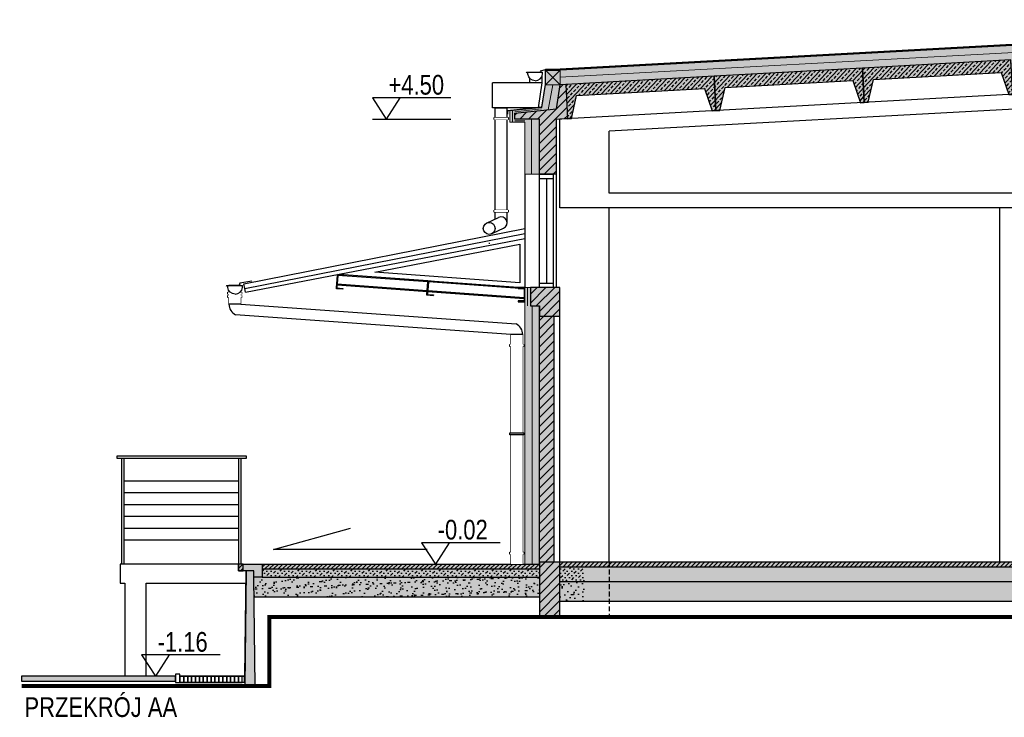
# Model space of a CAD drawing. Header units: millimetres. Extents: x 59331 to 112314, y -16110 to 34390.
# Tile 43 of 198: x 65969 to 66970, y 5064 to 5773. Entities that reach past the tile are written whole.
import ezdxf

# ---------------------------------------------------------------- set-up
doc = ezdxf.new("R2010")
doc.units = ezdxf.units.MM
doc.set_wipeout_variables(frame=1)
for name, pattern in [('DASHED', [0.75, 0.5, -0.25]), ('DASHEDX2', [38.1, 25.4, -12.7]), ('Kreska', [3, 1.5, -1.5])]:
    doc.linetypes.add(name, pattern=pattern)
for name, color, linetype in [('_HSA_HATCH_WYPEŁNIENIA_PRZEGRÓD', 205, 'Continuous'), ('_HSA_IZOLACJE', 181, 'Continuous'), ('_HSA_KOTY', 150, 'Continuous'), ('_HSA_OPIS', 43, 'Continuous'), ('_HSA_PRZERYWANE', 153, 'DASHEDX2'), ('_HSA_STOLARKA_ZEWNĘTRZNA', 132, 'Continuous'), ('_HSA_WIDOKOWE', 1, 'Continuous'), ('_HSA_WIDOKOWE_CIENKIE', 8, 'Continuous'), ('_HSA_ŚCIANY_CIENKIE', 2, 'Continuous'), ('_HSA_ŚCIANY_KONSTRUKCYJNE', 3, 'Continuous'), ('_HSA_ŚCIANY_MUROWANE', 4, 'Continuous')]:
    doc.layers.add(name, color=color, linetype=linetype)
doc.layers.add('_HSA_IZOLACJA_TERMICZNA', color=2, linetype='Continuous', lineweight=5)
doc.layers.add('A-sciany', color=254, linetype='Continuous', lineweight=30)
doc.layers.add('_HSA_POMOC', color=120, linetype='Continuous', plot=False)
doc.styles.add('Arial', font='Arial.ttf')
doc.styles.add('ARIAL_100', font='Arial.ttf', dxfattribs={"width": 0.8, "height": 20})
doc.linetypes.add('BATTING', pattern='A,0.00254,-2.54,[134,ltypeshp.shx,S=2.54,R=0,X=-2.54,Y=0],-5.08,[134,ltypeshp.shx,S=2.54,R=180,X=2.54,Y=0],-2.54', length=10.16254)

# ---------------------------------------------------------------- blocks, each defined once
blk = doc.blocks.new('*U103')
at = {"layer": '_HSA_HATCH_WYPEŁNIENIA_PRZEGRÓD', "ltscale": 10, "transparency": 33554687}
h = blk.add_hatch(dxfattribs=at)
h.set_pattern_fill('ANSI33', color=256, angle=-1.173)
h.set_pattern_definition([(43.827, (1, -1e-11), (-4.39727, 4.5811), []), (43.827, (5.489, -0.092), (-4.39727, 4.5811), [3.175, -1.5875])])
h.paths.add_polyline_path([(140.5, 23), (147, 0), (151, 0), (151, 35), (0, 35), (0, 0), (4, 0), (10.5, 23)])
at = {"ltscale": 10}
blk.add_lwpolyline([(4, 0), (10.5, 23), (140.5, 23), (147, 0), (151, 0), (151, 35), (0, 35), (0, 0), (4, 0)], dxfattribs=at)
blk = doc.blocks.new('*U104')
at = {"layer": '_HSA_IZOLACJE', "linetype": 'Kreska', "ltscale": 5, "const_width": 1}
blk.add_lwpolyline([(0, 0.5), (913.3, 0.5)], dxfattribs=at)
at = {"layer": '_HSA_IZOLACJE'}
for points in [[(0, 1), (913.3, 1)], [(0, 0), (913.3, 0)]]:
    blk.add_lwpolyline(points, dxfattribs=at)
blk = doc.blocks.new('A$Ca779d924')
blk.add_lwpolyline([(0, 0, 0.380516), (7.5, 6.7), (7.5, 7.6, -1), (9.2, 7.6)], format="xyb")
blk = doc.blocks.new('A$C0ff530e9')
blk.add_wipeout([(15.8, 0), (15.7, 0), (15.6, 0), (15.6, -0.1), (15.5, -0.1), (15.5, -0.1), (15.5, -0.1), (15.4, -0.1), (15.4, -0.1), (15.4, -0.1), (15.4, -0.2), (15.3, -0.2), (15.3, -0.2), (15.3, -0.2), (15.2, -0.3), (15.2, -0.3), (15.2, -0.3), (15.2, -0.3), (15.2, -0.4), (15.1, -0.4), (15.1, -0.4), (15.1, -0.4), (15.1, -0.5), (15.1, -0.5), (15.1, -0.5), (15.1, -0.5), (15.1, -0.5), (15.1, -0.5), (15, -0.6), (15, -0.6), (15, -0.7), (15, -0.7), (15, -0.8), (15, -0.8), (14.9, -1.8), (14.9, -2), (14.9, -2.4), (14.8, -2.5), (14.8, -2.7), (14.7, -2.9), (14.7, -3.1), (14.6, -3.3), (14.5, -3.5), (14.5, -3.8), (14.4, -4), (14.3, -4.2), (14.2, -4.4), (14.1, -4.6), (14, -4.8), (13.8, -5), (13.6, -5.3), (13.4, -5.6), (13.2, -5.8), (13, -6.1), (12.8, -6.3), (12.5, -6.6), (12.1, -6.9), (11.9, -7.1), (11.5, -7.3), (11.3, -7.5), (11, -7.6), (10.7, -7.8), (10.3, -7.9), (9.9, -8.1), (9.4, -8.2), (9, -8.3), (8.8, -8.4), (8.4, -8.4), (8, -8.5), (7.7, -8.5), (7.5, -8.5), (7.5, -8.5), (7.1, -8.5), (6.8, -8.5), (6.5, -8.4), (6.3, -8.4), (6, -8.4), (5.6, -8.3), (5.4, -8.2), (5.2, -8.2), (5, -8.1), (4.7, -8), (4.5, -7.9), (4.2, -7.7), (3.9, -7.6), (3.6, -7.4), (3.4, -7.3), (3.1, -7.1), (2.8, -6.9), (2.6, -6.7), (2.5, -6.6), (2.2, -6.4), (2.1, -6.2), (1.9, -6), (1.8, -5.9), (1.6, -5.7), (1.5, -5.5), (1.3, -5.3), (1.2, -5.1), (1, -4.8), (0.9, -4.6), (0.7, -4.2), (0.5, -3.9), (0.4, -3.7), (0.3, -3.3), (0.3, -3.1), (0.2, -2.9), (0.1, -2.6), (0.1, -2.5), (0.1, -2.2), (0, -2.1), (0, -1.8), (0, -1.7), (0, -1.7), (0, -0.5), (0, -0.3), (0, -0.2), (0, -0.1), (0, -0.1), (0, 0), (0, 0)])
blk.add_line((15.8, 0), (0, 0))
blk.add_lwpolyline([(7.5, -8.5, -0.380516), (0, -1.8), (0, 0)], format="xyb")
blk.add_blockref('A$Ca779d924', (7.5, -8.5))
blk = doc.blocks.new('*U105')
at = {"layer": '_HSA_IZOLACJE', "linetype": 'Kreska', "ltscale": 5, "const_width": 1}
blk.add_lwpolyline([(0, 0.5), (15.1, 0.5)], dxfattribs=at)
at = {"layer": '_HSA_IZOLACJE'}
for points in [[(0, 1), (15.1, 1)], [(0, 0), (15.1, 0)]]:
    blk.add_lwpolyline(points, dxfattribs=at)
blk = doc.blocks.new('*U59')
for points in [[(-6, 0), (6, 0), (6, -18.7), (-6, -18.7)], [(-7, -8.7), (7, -8.7), (7, -6.7), (-7, -6.7)], [(-7, -12), (7, -12), (7, -10), (-7, -10)]]:
    blk.add_lwpolyline(points, close=True)
blk.add_wipeout([(-6, 0), (6, 0), (6, -18.7), (-6, -18.7)])
blk.add_wipeout([(-7, -6.7), (7, -6.7), (7, -8.7), (-7, -8.7)])
blk.add_wipeout([(-7, -10), (7, -10), (7, -12), (-7, -12)])
blk = doc.blocks.new('KOTA')
for p in [(-28, 43.4), (28, 43.4)]:
    blk.add_line(p, (0, 0))
blk.add_lwpolyline([(131.6, 43.4), (-28, 43.4)])
at = {"style": 'Arial', "width": 0.8}
blk.add_attdef('0000', (4.6, 49.9), '', height=40, dxfattribs=at)
blk = doc.blocks.new('*U71')
for points in [[(-6, 0), (6, 0), (6, -233.2), (-6, -233.2)], [(-7, -12), (7, -12), (7, -10), (-7, -10)], [(-7, -223.2), (7, -223.2), (7, -221.2), (-7, -221.2)]]:
    blk.add_lwpolyline(points, close=True)
blk.add_wipeout([(-6, 0), (6, 0), (6, -233.2), (-6, -233.2)])
for points in [[(-7, -10), (7, -10), (7, -12), (-7, -12)], [(-7, -100), (7, -100), (7, -102), (-7, -102)], [(-7, -221.2), (7, -221.2), (7, -223.2), (-7, -223.2)]]:
    blk.add_wipeout(points)
blk.add_lwpolyline([(-7, -102), (7, -102), (7, -100), (-7, -100)], close=True)
blk = doc.blocks.new('A$C2e3f5ed8')
blk.add_wipeout([(12, 0), (0, 0), (-279.8, 20.2), (-280.4, 20.5), (-281.1, 20.9), (-281.6, 21.3), (-282.1, 21.7), (-282.5, 21.9), (-282.7, 22.2), (-283, 22.4), (-283.4, 22.9), (-283.8, 23.2), (-284, 23.5), (-284.2, 23.8), (-284.4, 24), (-284.6, 24.3), (-284.8, 24.6), (-284.9, 24.8), (-285.1, 25.2), (-285.3, 25.6), (-285.5, 25.9), (-285.7, 26.3), (-285.9, 26.8), (-286, 27.2), (-286.1, 27.5), (-286.1, 27.5), (-286.2, 27.8), (-286.2, 28), (-286.3, 28.3), (-286.3, 28.3), (-286.4, 28.7), (-286.5, 29), (-286.5, 29.3), (-286.5, 29.5), (-286.6, 29.7), (-286.6, 30), (-286.6, 30.3), (-286.6, 30.6), (-286.6, 30.8), (-286.6, 31), (-274.6, 31), (5.2, 10.8), (5.7, 10.6), (6, 10.4), (6.7, 9.9), (6.7, 9.9), (7.3, 9.5), (7.6, 9.3), (7.6, 9.3), (7.8, 9.2), (8, 9), (8.2, 8.8), (8.3, 8.7), (8.4, 8.5), (8.6, 8.4), (8.7, 8.2), (8.9, 8.1), (9.1, 7.9), (9.2, 7.7), (9.5, 7.4), (9.7, 7.1), (9.9, 6.8), (10, 6.6), (10.2, 6.4), (10.3, 6.2), (10.4, 5.9), (10.5, 5.7), (10.6, 5.6), (10.8, 5.3), (10.9, 5.1), (10.9, 4.9), (11, 4.8), (11.1, 4.5), (11.2, 4.3), (11.4, 3.7), (11.5, 3.4), (11.6, 3.2), (11.7, 2.9), (11.7, 2.7), (11.8, 2.3), (11.9, 1.9), (11.9, 1.5), (11.9, 1.3), (12, 1.1), (12, 0.8), (12, 0.6), (12, 0.4), (12, 0.2)])
for p, q in [((-274.6, 31), (-286.6, 31)), ((-274.6, 31), (5.2, 10.8)), ((0, 0), (-279.8, 20.2)), ((12, 0), (0, 0))]:
    blk.add_line(p, q)
for centre, start, end in [((-274.6, 31), 180, 244.4548), ((0, 0), 0, 64.4548)]:
    blk.add_arc(centre, 12, start, end)
blk = doc.blocks.new('*U346')
at = {"layer": '_HSA_POMOC'}
for p, q in [((-12.6, -137.6), (-11.6, -137.6)), ((-12.1, -137.1), (-12.1, -138.1))]:
    blk.add_line(p, q, dxfattribs=at)
blk.add_wipeout([(-6, 0), (6, 0), (6, -116.9), (6, -117.3), (5.9, -117.7), (5.9, -118.1), (5.8, -118.5), (5.7, -118.9), (5.5, -119.3), (5.3, -119.8), (5.1, -120.1), (4.9, -120.4), (4.6, -120.8), (4.4, -121), (4, -121.4), (3.7, -121.6), (3.4, -121.9), (3.1, -122.1), (2.7, -122.3), (2.6, -122.4), (-9.5, -128), (-9.8, -128.2), (-10.3, -128.3), (-10.7, -128.5), (-11.2, -128.5), (-11.6, -128.6), (-12.1, -128.6), (-12.6, -128.6), (-13, -128.6), (-13.6, -128.4), (-13.9, -128.3), (-14.2, -128.2), (-14.7, -128), (-14.9, -127.9), (-15.2, -127.7), (-15.6, -127.5), (-15.8, -127.3), (-16.1, -127.1), (-16.3, -126.9), (-16.6, -126.6), (-16.8, -126.3), (-17.1, -126), (-17.3, -125.6), (-17.4, -125.3), (-17.6, -125), (-17.7, -124.7), (-17.8, -124.4), (-17.9, -124.1), (-18, -123.7), (-18.1, -123.4), (-18.1, -123), (-18.1, -122.6), (-18.1, -122.4), (-18.1, -122), (-18, -121.6), (-18, -121.3), (-17.8, -120.9), (-17.7, -120.6), (-17.6, -120.2), (-17.5, -120), (-17.3, -119.6), (-17, -119.2), (-16.9, -119), (-16.6, -118.7), (-16.4, -118.5), (-16.1, -118.2), (-16, -118), (-15.8, -117.9), (-15.5, -117.7), (-15.2, -117.5), (-15.1, -117.4), (-14.9, -117.3), (-14.9, -117.3), (-6, -113.1)])
for p, q in [((-6, 0), (6, 0)), ((6, -116.9), (6, 0)), ((-6, -113.1), (-6, 0)), ((-14.7, -117.2), (-2.6, -111.5)), ((2.6, -122.4), (-9.5, -128))]:
    blk.add_line(p, q)
for points in [[(-7, -10), (7, -10), (7, -12), (-7, -12)], [(-7, -103.9), (7, -103.9), (7, -105.9), (-7, -105.9)]]:
    blk.add_lwpolyline(points, close=True)
blk.add_circle((-12.1, -122.6), 6)
blk.add_arc((0, -116.9), 6, 295.1878, 115.1878)
for points in [[(-7, -12), (-7, -10), (7, -10), (7, -12)], [(-7, -105.9), (-7, -103.9), (7, -103.9), (7, -105.9)]]:
    blk.add_wipeout(points)

msp = doc.modelspace()

# ---------------------------------------------------------------- hatches: boundary and pattern name
at = {"layer": '_HSA_HATCH_WYPEŁNIENIA_PRZEGRÓD', "true_color": 0x969696}
for points in [[(66503.56, 5721.97), (66503.56, 5707.18), (66518.61, 5707.18), (66524.11, 5707.48), (66526.02, 5672.53), (66530.01, 5672.75), (66535.25, 5696.07), (66665.05, 5703.19), (66672.8, 5680.58), (66680.79, 5681.01), (66686.02, 5704.34), (66815.83, 5711.45), (66823.57, 5688.84), (66831.56, 5689.28), (66836.79, 5712.6), (66966.6, 5719.71), (66974.35, 5697.1), (66982.34, 5697.54), (66987.57, 5720.86), (67117.37, 5727.97), (67125.12, 5705.36), (67133.11, 5705.8), (67138.34, 5729.12), (67268.15, 5736.23), (67275.9, 5713.62), (67283.88, 5714.06), (67289.12, 5737.38), (67418.92, 5744.5), (67426.67, 5721.89), (67430.66, 5722.11), (67434.66, 5721.89), (67442.41, 5744.5), (67572.21, 5737.38), (67577.44, 5714.06), (67585.43, 5713.62), (67593.18, 5736.23), (67722.99, 5729.12), (67728.22, 5705.8), (67736.21, 5705.36), (67743.95, 5727.97), (67873.76, 5720.86), (67878.99, 5697.54), (67886.98, 5697.1), (67894.73, 5719.71), (68024.53, 5712.6), (68029.76, 5689.28), (68037.75, 5688.84), (68045.5, 5711.45), (68175.31, 5704.34), (68180.54, 5681.01), (68188.53, 5680.58), (68196.28, 5703.19), (68326.08, 5696.07), (68331.31, 5672.75), (68335.31, 5672.53), (68337.22, 5707.48), (68342.71, 5707.18), (68357.76, 5707.18), (68357.76, 5721.97), (68342.71, 5721.97), (68342.73, 5722.2), (68342.61, 5722.21), (67430.66, 5772.18), (66518.61, 5722.17), (66518.61, 5721.97)], [(66524.11, 5707.48), (66518.61, 5707.18), (66503.56, 5707.18), (66503.52, 5707.19), (66499.75, 5684.1), (66467.5, 5680.65), (66467.5, 5669.11), (66482.5, 5669.11), (66482.5, 5616.11), (66514.84, 5616.11), (66514.84, 5671.92), (66526.02, 5672.53)], [(66518.22, 5222.11), (66512.5, 5222.11), (66512.5, 5472.11), (66518.22, 5472.11), (66518.22, 5501.11), (66482.5, 5501.11), (66482.5, 5220.11), (66191.49, 5220.11), (66191.49, 5213.08), (66199.41, 5213.08), (66198.07, 5096.37), (66208.69, 5096.25), (66207.58, 5186.81), (66497.5, 5186.81), (66497.5, 5166.25), (66518.22, 5166.25)], [(68343.11, 5222.11), (66518.22, 5222.11), (66518.22, 5182.11), (68343.11, 5182.12)]]:
    msp.add_hatch(color=252, dxfattribs=at).paths.add_polyline_path(points)
at = {"layer": '_HSA_HATCH_WYPEŁNIENIA_PRZEGRÓD'}
h = msp.add_hatch(dxfattribs=at)
h.set_pattern_fill('ANSI31', color=256, scale=2, angle=-1e-13, style=0)
h.paths.add_polyline_path([(66514.84, 5671.92), (66526.02, 5672.53), (66524.11, 5707.48), (66518.61, 5707.18), (66514.92, 5682.71), (66472.5, 5678.17), (66472.5, 5672.11), (66497.5, 5672.11), (66497.5, 5616.11), (66514.84, 5616.11)])
h.paths.add_polyline_path([(66518.22, 5501.11), (66488.22, 5501.11), (66488.22, 5482.42), (66497.5, 5482.42), (66497.5, 5472.11), (66518.22, 5472.11)])
h.paths.add_polyline_path([(66512.5, 5472.11), (66497.5, 5472.11), (66497.5, 5222.11), (66512.5, 5222.11)])
h.paths.add_polyline_path([(66518.22, 5222.11), (66497.5, 5222.11), (66497.5, 5166.25), (66518.22, 5166.25)])
h.paths.add_polyline_path([(68359.18, 5222.11), (68343.11, 5222.11), (68343.11, 5166.25), (68359.18, 5166.25)])
h.paths.add_polyline_path([(68365.5, 5492.11), (68351.5, 5492.11), (68343.11, 5492.11), (68343.11, 5222.11), (68359.18, 5222.11), (68365.5, 5222.11)])
h.paths.add_polyline_path([(68365.5, 5672.11), (68388.83, 5672.11), (68388.83, 5678.17), (68346.41, 5682.71), (68342.71, 5707.18), (68337.22, 5707.48), (68335.31, 5672.53), (68343.11, 5672.11), (68343.11, 5612.11), (68365.5, 5612.11)])
h = msp.add_hatch(dxfattribs=at)
h.set_pattern_fill('ANSI31', color=256, style=0)
h.paths.add_polyline_path([(66196.3, 5220.11), (66191.49, 5220.11), (66191.49, 5213.08), (66196.3, 5213.08)])
h = msp.add_hatch(dxfattribs=at)
h.set_pattern_fill('ANSI31', color=256, style=0)
h.set_pattern_definition([(45, (34397.3626, -6593.4062), (-2.24506403, 2.24506403), [])])
h.paths.add_polyline_path([(66497.5, 5220.11), (66215.59, 5220.11), (66215.59, 5215.11), (66497.5, 5215.11)])
h = msp.add_hatch(dxfattribs=at)
h.set_pattern_fill('MUDST', color=256, scale=0.5, angle=45, style=0)
h.paths.add_polyline_path([(66497.5, 5215.11), (66215.59, 5215.11), (66215.59, 5206.81), (66497.5, 5206.81)])
h = msp.add_hatch(dxfattribs=at)
h.set_pattern_fill('ANSI31', color=256, style=0)
h.set_pattern_definition([(45, (37136.1902, -6593.4062), (-2.24506403, 2.24506403), [])])
h.paths.add_polyline_path([(68343.11, 5222.11), (66518.22, 5222.11), (66518.22, 5217.11), (68343.11, 5217.11)])
h = msp.add_hatch(dxfattribs=at)
h.set_pattern_fill('MUDST', color=256, scale=0.5, angle=45, style=0)
h.paths.add_polyline_path([(66543.22, 5217.11), (66518.22, 5217.11), (66518.22, 5202.11), (66543.22, 5202.11)])
h = msp.add_hatch(dxfattribs=at)
h.set_pattern_fill('MUDST', color=256, scale=0.5, angle=45, style=0)
h.paths.add_polyline_path([(68343.11, 5217.11), (66543.22, 5217.11), (66543.22, 5202.11), (68343.11, 5202.11)])
h = msp.add_hatch(dxfattribs=at)
h.set_pattern_fill('AR-SAND', color=256, scale=0.2, angle=45, style=0)
h.set_pattern_definition([(82.5, (34397.363, -6593.406), (-7.147627, 6.6950698), [0, -7.7216, 0, -8.636, 0, -8.255]), (52.5, (34397.363, -6593.406), (-3.7802186, 16.494657), [0, -4.1656, 0, -6.9596, 0, -2.667]), (12.5, (34392.944, -6597.8245), (11.1659965, 11.2066462), [0, -2.54, 0, -9.144, 0, -11.938]), (2.5, (34392.944, -6597.825), (7.645622, 13.9510156), [0, -1.27, 0, -5.9944, 0, -6.858])])
h.paths.add_polyline_path([(66497.5, 5206.81), (66215.59, 5206.81), (66207.33, 5206.81), (66207.58, 5186.81), (66497.5, 5186.81)])
h = msp.add_hatch(dxfattribs=at)
h.set_pattern_fill('AR-SAND', color=256, scale=0.2, angle=45, style=0)
h.set_pattern_definition([(82.5, (66534.4224, 5193.686), (-7.1476, 6.695), [0, -7.7216, 0, -8.636, 0, -8.255]), (52.5, (66534.422, 5193.686), (-3.78, 16.495), [0, -4.1656, 0, -6.9596, 0, -2.667]), (12.5, (66530.004, 5189.268), (11.166, 11.2066), [0, -2.54, 0, -9.144, 0, -11.938]), (2.5, (66530.004, 5189.268), (7.646, 13.951), [0, -1.27, 0, -5.9944, 0, -6.858])])
h.paths.add_polyline_path([(66543.22, 5202.11), (66518.22, 5202.11), (66518.22, 5182.11), (66543.22, 5182.11)])
h = msp.add_hatch(dxfattribs=at)
h.set_pattern_fill('AR-SAND', color=256, scale=0.2, angle=45, style=0)
h.set_pattern_definition([(82.5, (37136.19, -6593.406), (-7.147627, 6.6950698), [0, -7.7216, 0, -8.636, 0, -8.255]), (52.5, (37136.19, -6593.406), (-3.7802186, 16.494657), [0, -4.1656, 0, -6.9596, 0, -2.667]), (12.5, (37131.772, -6597.8245), (11.1659965, 11.2066462), [0, -2.54, 0, -9.144, 0, -11.938]), (2.5, (37131.772, -6597.825), (7.645622, 13.9510156), [0, -1.27, 0, -5.9944, 0, -6.858])])
h.paths.add_polyline_path([(68343.11, 5202.11), (66543.22, 5202.11), (66543.22, 5182.11), (68343.11, 5182.11)])
at = {"layer": '_HSA_WIDOKOWE', "ltscale": 10}
h = msp.add_hatch(color=256, dxfattribs=at)
h.dxf.hatch_style = 1
h.paths.add_polyline_path([(65971.3, 5106.11), (65971.3, 5101.11), (66127.7, 5101.11), (66127.7, 5106.11)])

# ---------------------------------------------------------------- linework, layer by layer
at = {"layer": '_HSA_IZOLACJA_TERMICZNA'}
for p, q in [((66514.37, 5721.97), (67430.66, 5772.18)), ((66482.5, 5616.11), (66482.5, 5669.11)), ((66497.5, 5616.11), (66482.5, 5616.11)), ((66482.5, 5501.11), (66488.22, 5501.11))]:
    msp.add_line(p, q, dxfattribs=at)
at = {"layer": '_HSA_IZOLACJA_TERMICZNA', "color": 8, "linetype": 'BATTING', "ltscale": 0.6}
for p, q in [((66518.3, 5714.67), (67430.66, 5764.67)), ((66506.16, 5681.72), (66511.02, 5707.18)), ((66489.5, 5616.11), (66489.5, 5672.11)), ((66490, 5482.42), (66490, 5220.11))]:
    msp.add_line(p, q, dxfattribs=at)
at = {"layer": '_HSA_IZOLACJA_TERMICZNA', "color": 8, "linetype": 'BATTING', "ltscale": 0.2}
for p, q in [((66470, 5669.11), (66470, 5680.92)), ((66485.36, 5482.42), (66485.36, 5501.11))]:
    msp.add_line(p, q, dxfattribs=at)
at = {"layer": '_HSA_IZOLACJA_TERMICZNA', "color": 8, "linetype": 'BATTING', "ltscale": 0.12}
for p, q in [((66472.5, 5679.68), (66499.49, 5682.57)), ((66482.5, 5670.61), (66472.5, 5670.61))]:
    msp.add_line(p, q, dxfattribs=at)
at = {"layer": '_HSA_IZOLACJA_TERMICZNA'}
msp.add_lwpolyline([(66503.56, 5707.18), (66518.61, 5707.18), (66518.61, 5721.97), (66503.56, 5721.97)], close=True, dxfattribs=at)
at = {"layer": '_HSA_KOTY'}
msp.add_line((66327.7, 5672.11), (66407.5, 5672.11), dxfattribs=at)
at = {"layer": '_HSA_OPIS'}
msp.add_lwpolyline([(66383.35, 5234.93), (66227.35, 5234.93), (66305.35, 5256.49)], dxfattribs=at)
at = {"layer": '_HSA_PRZERYWANE', "const_width": 4}
msp.add_lwpolyline([(65971.3, 5096.25), (66222.94, 5096.25), (66222.94, 5166.25), (68484.29, 5166.25)], dxfattribs=at)
at = {"layer": '_HSA_STOLARKA_ZEWNĘTRZNA'}
msp.add_line((66504.5, 5611.62), (66504.5, 5505.59), dxfattribs=at)
for points in [[(66497.5, 5616.11), (66511.5, 5616.11), (66511.5, 5501.11), (66497.5, 5501.11)], [(66511.5, 5611.62), (66497.5, 5611.62), (66497.5, 5616.11), (66511.5, 5616.11)], [(66511.5, 5501.11), (66497.5, 5501.11), (66497.5, 5505.59), (66511.5, 5505.59)]]:
    msp.add_lwpolyline(points, close=True, dxfattribs=at)
at = {"layer": '_HSA_WIDOKOWE', "ltscale": 10}
for p, q in [((66482.5, 5616.11), (66482.5, 5501.11)), ((66514.84, 5501.11), (66514.84, 5616.11)), ((66568.22, 5222.11), (66568.22, 5582.11)), ((66330.33, 5516.62), (66477.5, 5544.97)), ((66477.5, 5544.97), (66477.5, 5506)), ((66384.01, 5506.73), (66292.64, 5513.32)), ((66384.08, 5507.73), (66298.74, 5513.88)), ((66477.5, 5506), (66330.33, 5516.62)), ((66383.29, 5496.75), (66291.92, 5503.34)), ((66383.36, 5497.75), (66292, 5504.34)), ((66481.95, 5499.67), (66384.55, 5506.69)), ((66475.91, 5501.11), (66390.66, 5507.25)), ((66481.95, 5489.64), (66383.83, 5496.72)), ((66481.95, 5490.64), (66383.91, 5497.71)), ((66518.22, 5222.11), (66518.22, 5472.11)), ((66127.7, 5106.11), (66127.7, 5100.11)), ((66197.7, 5106.11), (66132.11, 5106.11))]:
    msp.add_line(p, q, dxfattribs=at)
for points in [[(66518.61, 5722.17), (66503.36, 5722.17), (66503.36, 5707.2), (66499.57, 5684.28), (66464.87, 5680.57), (66464.87, 5677.22), (66465.62, 5679.79)], [(66518.61, 5722.17), (66503.36, 5722.17), (66498.11, 5720.77), (66499.85, 5717.83)]]:
    msp.add_lwpolyline(points, dxfattribs=at)
at = {"layer": '_HSA_WIDOKOWE', "linetype": 'DASHED', "ltscale": 10}
msp.add_lwpolyline([(66568.22, 5222.11), (66568.22, 5166.25)], dxfattribs=at)
at = {"layer": '_HSA_WIDOKOWE', "ltscale": 10}
for points in [[(65971.3, 5101.11), (66127.7, 5101.11), (66127.7, 5106.11), (65971.3, 5106.11)], [(66127.7, 5099.77), (66132.11, 5099.77), (66132.11, 5108.07), (66127.7, 5108.07)], [(66132.11, 5106.11), (66197.7, 5106.11), (66197.7, 5099.77), (66132.11, 5099.77)], [(66132.11, 5099.77), (66136.07, 5099.77), (66136.07, 5106.11), (66132.11, 5106.11)], [(66136.07, 5099.77), (66140.03, 5099.77), (66140.03, 5106.11), (66136.07, 5106.11)], [(66140.03, 5099.77), (66143.99, 5099.77), (66143.99, 5106.11), (66140.03, 5106.11)], [(66143.99, 5099.77), (66147.95, 5099.77), (66147.95, 5106.11), (66143.99, 5106.11)], [(66147.95, 5099.77), (66151.91, 5099.77), (66151.91, 5106.11), (66147.95, 5106.11)], [(66151.91, 5099.77), (66155.88, 5099.77), (66155.88, 5106.11), (66151.91, 5106.11)], [(66155.88, 5099.77), (66159.84, 5099.77), (66159.84, 5106.11), (66155.88, 5106.11)], [(66159.84, 5099.77), (66163.8, 5099.77), (66163.8, 5106.11), (66159.84, 5106.11)], [(66163.8, 5099.77), (66167.76, 5099.77), (66167.76, 5106.11), (66163.8, 5106.11)], [(66167.76, 5099.77), (66171.72, 5099.77), (66171.72, 5106.11), (66167.76, 5106.11)], [(66171.72, 5099.77), (66175.68, 5099.77), (66175.68, 5106.11), (66171.72, 5106.11)], [(66175.68, 5099.77), (66179.64, 5099.77), (66179.64, 5106.11), (66175.68, 5106.11)], [(66179.64, 5099.77), (66183.6, 5099.77), (66183.6, 5106.11), (66179.64, 5106.11)], [(66183.6, 5099.77), (66187.57, 5099.77), (66187.57, 5106.11), (66183.6, 5106.11)], [(66187.57, 5099.77), (66191.53, 5099.77), (66191.53, 5106.11), (66187.57, 5106.11)], [(66191.53, 5099.77), (66195.49, 5099.77), (66195.49, 5106.11), (66191.53, 5106.11)], [(66197.7, 5106.11), (66197.71, 5106.11), (66197.71, 5100.27), (66197.7, 5100.27)]]:
    msp.add_lwpolyline(points, close=True, dxfattribs=at)
at = {"layer": '_HSA_WIDOKOWE_CIENKIE', "ltscale": 10}
for p, q in [((66487.28, 5715.6), (66487.28, 5708.93)), ((66499.76, 5716.66), (66499.76, 5708.93)), ((67430.66, 5722.11), (66518.22, 5672.11)), ((67430.66, 5707.08), (66568.22, 5659.82)), ((66518.22, 5582.11), (66518.22, 5672.11)), ((66568.22, 5597.11), (66568.22, 5659.82)), ((68293.11, 5597.11), (66568.22, 5597.11)), ((68343.11, 5582.11), (66518.22, 5582.11)), ((66965.36, 5222.11), (66965.36, 5582.11))]:
    msp.add_line(p, q, dxfattribs=at)
at = {"layer": '_HSA_WIDOKOWE_CIENKIE'}
for p, q in [((66073.09, 5220.11), (66073.09, 5327.31)), ((66075.09, 5327.31), (66075.09, 5220.11)), ((66191.89, 5220.11), (66191.89, 5327.31)), ((66193.89, 5327.31), (66193.89, 5220.11)), ((66191.89, 5304.36), (66075.37, 5304.36)), ((66191.89, 5292.36), (66075.37, 5292.36)), ((66191.89, 5280.36), (66075.37, 5280.36)), ((66191.89, 5268.36), (66075.37, 5268.36)), ((66191.89, 5256.36), (66075.37, 5256.36)), ((66191.89, 5244.36), (66075.37, 5244.36)), ((66196.3, 5220.11), (66071.3, 5220.11)), ((66071.3, 5220.11), (66071.3, 5200.62)), ((66071.3, 5200.62), (66076.3, 5200.62)), ((66076.3, 5200.62), (66076.3, 5106.11)), ((66097.97, 5106.11), (66097.97, 5200.62)), ((66097.97, 5200.62), (66199.27, 5200.62))]:
    msp.add_line(p, q, dxfattribs=at)
msp.add_lwpolyline([(66068.3, 5330.11), (66199.31, 5330.11), (66199.31, 5327.31), (66068.3, 5327.31)], close=True, dxfattribs=at)
at = {"layer": '_HSA_ŚCIANY_CIENKIE'}
for p, q in [((66298.74, 5513.88), (66292.17, 5514.35)), ((66390.66, 5507.25), (66384.08, 5507.73)), ((66207.33, 5213.08), (66191.49, 5213.08)), ((66196.3, 5220.11), (66215.59, 5220.11)), ((66198.97, 5213.08), (66197.7, 5106.11)), ((66199.41, 5213.08), (66198.07, 5096.25)), ((66207.33, 5206.81), (66207.33, 5213.08)), ((66215.59, 5220.11), (66497.5, 5220.11)), ((66215.59, 5220.11), (66215.59, 5206.81)), ((66215.59, 5215.11), (66497.5, 5215.11)), ((68343.11, 5222.11), (66518.22, 5222.11)), ((68343.11, 5217.11), (66518.22, 5217.11)), ((66215.59, 5206.81), (66207.33, 5206.81)), ((66208.69, 5096.25), (66207.33, 5206.81)), ((66215.59, 5206.81), (66497.5, 5206.81)), ((68343.11, 5202.11), (66518.22, 5202.11)), ((66207.58, 5186.81), (66497.5, 5186.81)), ((68343.11, 5182.11), (66518.22, 5182.11))]:
    msp.add_line(p, q, dxfattribs=at)
for points in [[(66292.11, 5513.5), (66292.65, 5513.46), (66291.73, 5500.64), (66291.18, 5500.68)], [(66292.17, 5514.35), (66298.74, 5513.88), (66298.68, 5513.03), (66292.11, 5513.5)], [(66384.02, 5506.88), (66384.56, 5506.84), (66383.64, 5494.01), (66383.1, 5494.05)], [(66384.08, 5507.73), (66390.66, 5507.25), (66390.59, 5506.4), (66384.02, 5506.88)], [(66291.18, 5500.68), (66297.76, 5500.2), (66297.7, 5499.35), (66291.12, 5499.83)], [(66383.1, 5494.05), (66389.67, 5493.58), (66389.61, 5492.73), (66383.04, 5493.2)], [(66482.5, 5501.11), (66475.91, 5501.11), (66475.91, 5500.25), (66482.5, 5500.25)], [(66482.5, 5500.25), (66481.95, 5500.25), (66481.95, 5487.39), (66482.5, 5487.39)], [(66482.5, 5487.39), (66475.91, 5487.39), (66475.91, 5486.54), (66482.5, 5486.54)], [(66196.3, 5220.11), (66191.49, 5220.11), (66191.49, 5213.08), (66196.3, 5213.08)]]:
    msp.add_lwpolyline(points, close=True, dxfattribs=at)
at = {"layer": '_HSA_ŚCIANY_MUROWANE'}
for p, q in [((66514.92, 5682.71), (66518.61, 5707.18)), ((66524.11, 5707.48), (66518.61, 5707.18)), ((66472.5, 5678.17), (66514.92, 5682.71)), ((66472.5, 5672.11), (66472.5, 5678.17)), ((66497.5, 5672.11), (66472.5, 5672.11)), ((66497.5, 5616.11), (66497.5, 5672.11)), ((66526.02, 5672.53), (66514.84, 5671.92)), ((66514.84, 5616.11), (66514.84, 5671.92)), ((66514.84, 5616.11), (66497.5, 5616.11)), ((66497.5, 5222.11), (66497.5, 5482.42)), ((66512.5, 5222.11), (66512.5, 5472.11)), ((66497.5, 5220.11), (66497.5, 5222.11)), ((66497.5, 5222.11), (66497.5, 5166.25)), ((66518.22, 5222.11), (66497.5, 5222.11)), ((66518.22, 5166.25), (66518.22, 5222.11))]:
    msp.add_line(p, q, dxfattribs=at)
msp.add_lwpolyline([(66497.5, 5472.11), (66518.22, 5472.11), (66518.22, 5501.11), (66488.22, 5501.11), (66488.22, 5482.42), (66497.5, 5482.42), (66497.5, 5472.11)], dxfattribs=at)
at = {"layer": 'A-sciany', "color": 0}
msp.add_line((66191.49, 5213.08), (66191.49, 5220.11), dxfattribs=at)

# ---------------------------------------------------------------- block references
at = {"layer": '_HSA_IZOLACJE'}
for name, p, rotation in [('*U104', (66518.72, 5722.21), 3.136544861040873), ('*U105', (66503.56, 5721.97), 7.113791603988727e-10)]:
    msp.add_blockref(name, p, dxfattribs=dict(at, rotation=rotation))
at = {"layer": '_HSA_KOTY', "xscale": 0.5, "yscale": 0.5, "zscale": 0.5}
for p, values in [((66341.7, 5672.11), {'0000': '+4.50'}), ((66391.7, 5220.11), {'0000': '-0.02'}), ((66107.14, 5106.11), {'0000': '-1.16'})]:
    msp.add_blockref('KOTA', p, dxfattribs=at).add_auto_attribs(values)
at = {"layer": '_HSA_ŚCIANY_KONSTRUKCYJNE', "rotation": 3.136544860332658}
for p in [(66676.79, 5680.8), (66827.57, 5689.06), (66526.02, 5672.53)]:
    msp.add_blockref('*U103', p, dxfattribs=at)

# ---------------------------------------------------------------- texts
at = {"layer": '_HSA_OPIS', "insert": (65974.12, 5084.74), "char_height": 20, "attachment_point": 1, "style": 'ARIAL_100'}
msp.add_mtext_dynamic_manual_height_columns('PRZEKRÓJ AA', width=1283.5654, gutter_width=100, heights=[0], dxfattribs=at)

# ---------------------------------------------------------------- next in the draw order: block references
at = {"layer": '_HSA_WIDOKOWE_CIENKIE', "xscale": -1}
for name, p in [('*U59', (66187.86, 5502.98)), ('*U71', (66474.48, 5453.27))]:
    msp.add_blockref(name, p, dxfattribs=at)
at = {"layer": '_HSA_ŚCIANY_CIENKIE', "xscale": -1}
msp.add_blockref('A$C0ff530e9', (66500.69, 5719.73), dxfattribs=at)

# ---------------------------------------------------------------- next in the draw order: linework, layer by layer
at = {"layer": '_HSA_IZOLACJA_TERMICZNA'}
for p, q in [((66503.56, 5721.97), (66518.61, 5707.18)), ((66503.56, 5707.18), (66518.61, 5721.97)), ((66499.75, 5684.1), (66503.56, 5707.44))]:
    msp.add_line(p, q, dxfattribs=at)
at = {"layer": '_HSA_WIDOKOWE', "ltscale": 10}
msp.add_line((66198.66, 5496.33), (66482.5, 5551.03), dxfattribs=at)
at = {"layer": '_HSA_WIDOKOWE_CIENKIE', "ltscale": 10}
for points in [[(66499.76, 5708.93), (66449.76, 5708.93)], [(66499.76, 5708.93), (66496.05, 5683.71), (66449.76, 5683.71), (66449.76, 5708.93)]]:
    msp.add_lwpolyline(points, dxfattribs=at)
at = {"layer": '_HSA_ŚCIANY_CIENKIE'}
for p, q in [((66197.01, 5504.72), (66482.5, 5561.11)), ((66197.95, 5499.94), (66482.5, 5555.98)), ((66197.95, 5499.96), (66197.01, 5504.72))]:
    msp.add_line(p, q, dxfattribs=at)
msp.add_lwpolyline([(66205.1, 5507.55), (66192.85, 5505.36), (66192.06, 5502.83)], dxfattribs=at)

# ---------------------------------------------------------------- next in the draw order: block references
at = {"layer": '_HSA_WIDOKOWE_CIENKIE'}
msp.add_blockref('A$C2e3f5ed8', (66468.48, 5453.27), dxfattribs=at)

# ---------------------------------------------------------------- next in the draw order: linework, layer by layer
at = {"layer": '_HSA_IZOLACJA_TERMICZNA'}
msp.add_line((66482.5, 5501.11), (66482.5, 5220.11), dxfattribs=at)

# ---------------------------------------------------------------- next in the draw order: block references
at = {"layer": '_HSA_WIDOKOWE_CIENKIE'}
msp.add_blockref('*U346', (66458.5, 5683.71), dxfattribs=at)
at = {"layer": '_HSA_ŚCIANY_CIENKIE', "xscale": -1}
msp.add_blockref('A$C0ff530e9', (66195.78, 5502.98), dxfattribs=at)

# ---------------------------------------------------------------- next in the draw order: linework, layer by layer
at = {"layer": '_HSA_IZOLACJA_TERMICZNA'}
for p, q in [((66467.5, 5680.65), (66499.75, 5684.1)), ((66467.5, 5669.11), (66467.5, 5680.65)), ((66482.5, 5669.11), (66467.5, 5669.11))]:
    msp.add_line(p, q, dxfattribs=at)
at = {"layer": '_HSA_WIDOKOWE', "ltscale": 10}
msp.add_line((66198.66, 5496.33), (66197.95, 5499.96), dxfattribs=at)

doc.saveas('drawing.dxf')
